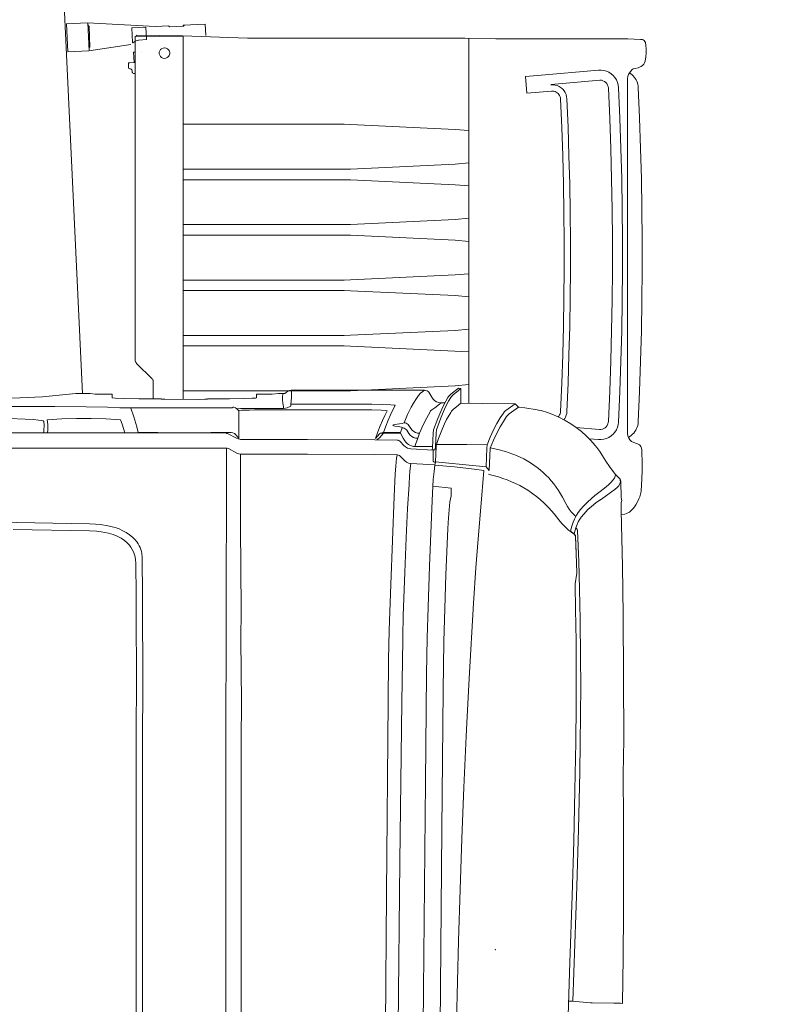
# Model space of a CAD drawing. Header units: millimetres. Extents: x 2204655785 to 2205143108, y 485765510 to 486291538.
# Tile 14 of 156: x 2204913721 to 2204914871, y 486131664 to 486133138. Entities that reach past the tile are written whole.
import ezdxf
from ezdxf.enums import TextEntityAlignment as Align
from ezdxf.lldxf.tags import DXFTag

# ---------------------------------------------------------------- set-up
doc = ezdxf.new("R2010")
doc.units = ezdxf.units.MM
doc.linetypes.add('НЕВИДИМАЯX2', pattern=[19.05, 12.7, -6.35])
for name, color, linetype in [('206ППР Панелевоз', 7, 'Continuous'), ('ППР_Опасная зона от крана', 1, 'Continuous'), ('ППР_Разрез', 5, 'Continuous'), ('ППР_Стрела', 7, 'Continuous')]:
    doc.layers.add(name, color=color, linetype=linetype)
doc.styles.add('ППРк_М1-1', font='GOST_Common Italic.ttf', dxfattribs={"height": 800})
doc.styles.add('ППРк_М1-1кран', font='GOST_Common Italic.ttf', dxfattribs={"width": 0.8, "height": 600})
tags = doc.linetypes.add('опасная зона_Кран', pattern='A,30,-8,4,-8,30,-8,4,-8,30,-8,4,[230,Bbox.shx,S=2.5,R=0,X=0,Y=-10],-6', length=148).pattern_tags.tags
tags[24] = DXFTag(74, 5)

# ---------------------------------------------------------------- blocks, each defined once
blk = doc.blocks.new('*U443')
at = {"layer": 'ППР_Опасная зона от крана', "linetype": 'опасная зона_Кран', "lineweight": 80, "ltscale": 100}
blk.add_arc((23215, 0), 50270, 270, 90, dxfattribs=at)
at = {"layer": 'ППР_Стрела', "linetype": 'НЕВИДИМАЯX2', "lineweight": 50, "ltscale": 100}
blk.add_arc((23215, 0), 38700, 270, 90, dxfattribs=at)
at = {"layer": 'ППР_Стрела', "linetype": 'Continuous', "lineweight": 100}
blk.add_arc((23215, 0), 30700, 270, 90, dxfattribs=at)
at = {"style": 'ППРк_М1-1', "width": 0.8}
for tag, p, height, flags in [('ОПАСНАЯ_ЗОНА', (25480.86, 21929.55), 800, 1), ('ОТЛЕТ_ГРУЗА', (25413.72, 20678.22), 800, 1), ('Кол-во_элементов', (2695.66, -1978.25), 1200, 8)]:
    blk.add_attdef(tag, p, '', height=height, dxfattribs=dict(at, flags=flags))
at = {"style": 'ППРк_М1-1', "width": 0.8, "flags": 8}
blk.add_attdef('МАРКА_КРАНА', text='', height=1200, dxfattribs=at).set_placement((8837.5, 818.17), align=Align.CENTER)
blk.add_attdef('ВЫСОТА', text='', height=1200, dxfattribs=at).set_placement((9134.89, -8454.02), align=Align.MIDDLE_CENTER)
at = {"layer": 'Defpoints', "style": 'ППРк_М1-1', "width": 0.8, "flags": 1}
for tag, p in [('МАКСИМАЛЬНАЯ_ДЛИНА_ГРУЗА', (25470.43, 19233.22)), ('ШИРИНА_ГРУЗА', (25397.01, 17803.51))]:
    blk.add_attdef(tag, p, '', height=800, dxfattribs=at)
at = {"layer": 'ППР_Разрез', "style": 'ППРк_М1-1кран', "width": 0.8, "flags": 8}
for tag, p in [('РАЗРЕЗ2', (-1027.85, 55181.17)), ('РАЗРЕЗ', (-1731.87, -54129.29))]:
    blk.add_attdef(tag, p, '', height=800, dxfattribs=at)
at = {"layer": 'ППР_Стрела', "style": 'ППРк_М1-1кран', "width": 0.8, "flags": 8}
for tag, p in [('ВЫСОТА_КРЮКА_ГОРИЗ', (-19652.89, 21607.87)), ('ГАБАРИТ_СТРЕЛЫ', (-25019.84, 21408.72)), ('ВЫСОТА_КРЮКА_НАКЛ', (-20393.31, 20761.66)), ('ВЫЛЕТ', (-16616.63, 14016.8))]:
    blk.add_attdef(tag, p, '', height=800, rotation=317, dxfattribs=at)
blk = doc.blocks.new('*U53')
at = {"layer": '206ППР Панелевоз', "lineweight": 5}
for p, q in [((8611.8, 1312.1), (8610.7, 1310.5)), ((8613.2, 1313.3), (8611.8, 1312.1)), ((8614.8, 1314.1), (8613.2, 1313.3)), ((8619.3, 1314.8), (8614.8, 1314.1)), ((8624, 1315.1), (8619.3, 1314.8)), ((8630, 1315), (8624, 1315.1)), ((8636.3, 1314.5), (8630, 1315)), ((8642.5, 1313.6), (8636.3, 1314.5)), ((8645.2, 1312.6), (8642.5, 1313.6)), ((8647, 1311.4), (8645.2, 1312.6)), ((8609.9, 1306.7), (8608.9, 1287.5)), ((8610.3, 1309.4), (8609.9, 1306.7)), ((8610.7, 1310.5), (8610.3, 1309.4)), ((8648.7, 1309.9), (8647, 1311.4)), ((8650.3, 1307.7), (8648.7, 1309.9)), ((8651.2, 1306.1), (8650.3, 1307.7)), ((8652.3, 1303.1), (8651.2, 1306.1)), ((8653.4, 1298.6), (8652.3, 1303.1)), ((8654, 1295.5), (8653.4, 1298.6)), ((8653.4, 1298.6), (8653.4, 1298.6)), ((8666.4, 1297.3), (8664.6, 1295.7)), ((8668.4, 1298.7), (8666.4, 1297.3)), ((8670.5, 1300), (8668.4, 1298.7)), ((8672.7, 1301), (8670.5, 1300)), ((8675, 1301.9), (8672.7, 1301)), ((8677.4, 1302.5), (8675, 1301.9)), ((8679.7, 1302.9), (8677.4, 1302.5)), ((8682.2, 1303.2), (8679.7, 1302.9)), ((8727.6, 1305.1), (8682.2, 1303.2)), ((8773.1, 1306.7), (8727.6, 1305.1)), ((8818.6, 1307.9), (8773.1, 1306.7)), ((8864.1, 1308.7), (8818.6, 1307.9)), ((8909.6, 1309.1), (8864.1, 1308.7)), ((8955.1, 1309.1), (8909.6, 1309.1)), ((9000.6, 1308.7), (8955.1, 1309.1)), ((9046.1, 1307.9), (9000.6, 1308.7)), ((9091.6, 1306.7), (9046.1, 1307.9)), ((9137.1, 1305.1), (9091.6, 1306.7)), ((9182.6, 1303.2), (9137.1, 1305.1)), ((9185.2, 1302.9), (9182.6, 1303.2)), ((9187.7, 1302.4), (9185.2, 1302.9)), ((9190.2, 1301.7), (9187.7, 1302.4)), ((9192.6, 1300.8), (9190.2, 1301.7)), ((9194.9, 1299.6), (9192.6, 1300.8)), ((9197.1, 1298.2), (9194.9, 1299.6)), ((9199.2, 1296.6), (9197.1, 1298.2)), ((9214.9, 1300.4), (9213.6, 1296.5)), ((9215.4, 1302), (9214.9, 1300.4)), ((9214.9, 1300.4), (9214.9, 1300.4)), ((9216.8, 1304.9), (9215.4, 1302)), ((9217.9, 1306.1), (9216.8, 1304.9)), ((9219.3, 1307.1), (9217.9, 1306.1)), ((9221.8, 1308.1), (9219.3, 1307.1)), ((9224.4, 1308.6), (9221.8, 1308.1)), ((9228.9, 1308.8), (9224.4, 1308.6)), ((9242, 1309.2), (9228.9, 1308.8)), ((9254.8, 1309.1), (9242, 1309.2)), ((9268.3, 1308.6), (9254.8, 1309.1)), ((9285.7, 1307.4), (9268.3, 1308.6)), ((9288.5, 1306.9), (9285.7, 1307.4)), ((9294.7, 1305.4), (9288.5, 1306.9)), ((9288.5, 1306.9), (9288.5, 1306.9)), ((9297.8, 1304.2), (9294.7, 1305.4)), ((9303, 1301.8), (9297.8, 1304.2)), ((9306.9, 1299.5), (9303, 1301.8)), ((9309.8, 1297.6), (9306.9, 1299.5)), ((9312.3, 1295.5), (9309.8, 1297.6)), ((8608.9, 1287.5), (8608.9, 1287)), ((8608.9, 1287), (8608.9, 1287)), ((8608.9, 1287), (8608.9, 1287)), ((8608.9, 1287), (8608.9, 1089.9)), ((8655, 1294.2), (8654, 1295.5)), ((8657.3, 1292.1), (8655, 1294.2)), ((8659.8, 1290.2), (8657.3, 1292.1)), ((8662.6, 1288.7), (8659.8, 1290.2)), ((8661.3, 1292.1), (8659.9, 1290.1)), ((8662.9, 1294), (8661.3, 1292.1)), ((8665, 1287.8), (8662.6, 1288.7)), ((8664.6, 1295.7), (8662.9, 1294)), ((8668.8, 1287), (8665, 1287.8)), ((9197.6, 1287), (8668.8, 1287)), ((9199.7, 1287.1), (9197.6, 1287)), ((9201.1, 1294.9), (9199.2, 1296.6)), ((9203.5, 1287.7), (9199.7, 1287.1)), ((9202.8, 1292.9), (9201.1, 1294.9)), ((9204.3, 1290.8), (9202.8, 1292.9)), ((9206.7, 1289), (9203.5, 1287.7)), ((9205.7, 1288.6), (9204.3, 1290.8)), ((9209.5, 1290.9), (9206.7, 1289)), ((9211.8, 1293.4), (9209.5, 1290.9)), ((9213.6, 1296.5), (9211.8, 1293.4)), ((9315.7, 1292.2), (9312.3, 1295.5)), ((9317.5, 1290), (9315.7, 1292.2)), ((9319.6, 1285.8), (9317.5, 1290)), ((9320.5, 1283), (9319.6, 1285.8)), ((9321.6, 1277.9), (9320.5, 1283)), ((8667.2, 1268.4), (8664.1, 1265.8)), ((8670.6, 1270.6), (8667.2, 1268.4)), ((8674.3, 1272.2), (8670.6, 1270.6)), ((8678.2, 1273.3), (8674.3, 1272.2)), ((8682.3, 1273.8), (8678.2, 1273.3)), ((8727.7, 1275.8), (8682.3, 1273.8)), ((8773.2, 1277.3), (8727.7, 1275.8)), ((8818.7, 1278.5), (8773.2, 1277.3)), ((8864.2, 1279.3), (8818.7, 1278.5)), ((8909.7, 1279.7), (8864.2, 1279.3)), ((8955.2, 1279.7), (8909.7, 1279.7)), ((9000.7, 1279.3), (8955.2, 1279.7)), ((9046.2, 1278.5), (9000.7, 1279.3)), ((9091.7, 1277.3), (9046.2, 1278.5)), ((9137.2, 1275.8), (9091.7, 1277.3)), ((9182.7, 1273.8), (9137.2, 1275.8)), ((9186.7, 1273.3), (9182.7, 1273.8)), ((9190.6, 1272.2), (9186.7, 1273.3)), ((9194.3, 1270.6), (9190.6, 1272.2)), ((9197.8, 1268.4), (9194.3, 1270.6)), ((9200.9, 1265.8), (9197.8, 1268.4)), ((9261.3, 1269.3), (9256.7, 1265.6)), ((9261.3, 1269.3), (9268.4, 1276)), ((9262, 1269.3), (9261.3, 1269.3)), ((9264, 1268.8), (9262, 1269.3)), ((9266.7, 1267.5), (9264, 1268.8)), ((9268.4, 1276), (9269.7, 1276.8)), ((9268.4, 1276), (9270, 1276.4)), ((9268.4, 1276), (9268.4, 1276)), ((9269.7, 1276.8), (9271.2, 1277.3)), ((9270, 1276.4), (9271.9, 1276.5)), ((9271.2, 1277.3), (9271.9, 1277.4)), ((9271.9, 1277.4), (9296.2, 1277.7)), ((9271.9, 1276.5), (9273.8, 1276.2)), ((9273.8, 1276.2), (9275.8, 1275.4)), ((9275.8, 1275.4), (9278, 1274)), ((9278, 1274), (9280.2, 1272.1)), ((9280.2, 1272.1), (9283.6, 1268.3)), ((9283.6, 1268.3), (9287.4, 1263.3)), ((9296.2, 1277.7), (9297.5, 1278.2)), ((9297.5, 1278.2), (9298.8, 1278.4)), ((9298.8, 1278.4), (9300.1, 1278.5)), ((9300.1, 1278.5), (9301.5, 1278.3)), ((9301.5, 1278.3), (9303.1, 1277.8)), ((9303.1, 1277.8), (9315.8, 1277.8)), ((9315.8, 1277.8), (9398.5, 1279.5)), ((9398.5, 1279.5), (9471.3, 1280.6)), ((9471.3, 1280.6), (9564.7, 1281.4)), ((9564.7, 1281.4), (9658, 1281.7)), ((9658, 1281.7), (9710, 1280.8)), ((9710, 1280.8), (9778.7, 1281.2)), ((9778.7, 1281.2), (9847.3, 1281.4)), ((9847.3, 1281.4), (9915.9, 1281.1)), ((9915.9, 1281.1), (9984.5, 1280.5)), ((9984.5, 1280.5), (10053.1, 1279.7)), ((10052.7, 1276.9), (10052.4, 1266.5)), ((10053.1, 1279.7), (10052.7, 1276.9)), ((8657.5, 1255.6), (8656.4, 1251.7)), ((8659.2, 1259.3), (8657.5, 1255.6)), ((8661.4, 1262.7), (8659.2, 1259.3)), ((8664.1, 1265.8), (8661.4, 1262.7)), ((8674.4, 1254.5), (8672.9, 1252.6)), ((8676.2, 1256.1), (8674.4, 1254.5)), ((8678.3, 1257.4), (8676.2, 1256.1)), ((8680.6, 1258.2), (8678.3, 1257.4)), ((8683, 1258.5), (8680.6, 1258.2)), ((8728.3, 1260.5), (8683, 1258.5)), ((8773.7, 1262.1), (8728.3, 1260.5)), ((8819, 1263.3), (8773.7, 1262.1)), ((8864.4, 1264.1), (8819, 1263.3)), ((8909.8, 1264.5), (8864.4, 1264.1)), ((8955.2, 1264.5), (8909.8, 1264.5)), ((9000.5, 1264.1), (8955.2, 1264.5)), ((9045.9, 1263.3), (9000.5, 1264.1)), ((9091.3, 1262.1), (9045.9, 1263.3)), ((9136.6, 1260.5), (9091.3, 1262.1)), ((9181.9, 1258.5), (9136.6, 1260.5)), ((9183.2, 1258.4), (9181.9, 1258.5)), ((9185.5, 1257.8), (9183.2, 1258.4)), ((9187.7, 1256.8), (9185.5, 1257.8)), ((9189.7, 1255.4), (9187.7, 1256.8)), ((9191.4, 1253.6), (9189.7, 1255.4)), ((9192.6, 1251.5), (9191.4, 1253.6)), ((9203.5, 1262.7), (9200.9, 1265.8)), ((9205.7, 1259.3), (9203.5, 1262.7)), ((9207.4, 1255.6), (9205.7, 1259.3)), ((9208.5, 1251.7), (9207.4, 1255.6)), ((9241.1, 1254.6), (9233.4, 1249.9)), ((9249.3, 1260.2), (9241.1, 1254.6)), ((9256.7, 1265.6), (9249.3, 1260.2)), ((9269.8, 1265.4), (9266.7, 1267.5)), ((9272.9, 1262.7), (9269.8, 1265.4)), ((9276.1, 1259.4), (9272.9, 1262.7)), ((9279.7, 1255.2), (9276.1, 1259.4)), ((9286.6, 1246), (9279.7, 1255.2)), ((9287.4, 1263.3), (9294.1, 1253.6)), ((9294.1, 1253.6), (9299.4, 1246.5)), ((10052.4, 1266.5), (10052.2, 1234.3)), ((8656.4, 1251.7), (8655.9, 1247.7)), ((8655.9, 1247.7), (8655.9, 1243.6)), ((8655.9, 1243.6), (8663.8, 1152.5)), ((8671.2, 1248), (8671.1, 1245.6)), ((8671.1, 1245.6), (8677.4, 1172.7)), ((8671.8, 1250.4), (8671.2, 1248)), ((8672.9, 1252.6), (8671.8, 1250.4)), ((9190.8, 1209.9), (9193.8, 1245)), ((9193.3, 1249.8), (9192.6, 1251.5)), ((9193.8, 1247.4), (9193.3, 1249.8)), ((9193.8, 1245), (9193.8, 1247.4)), ((9207.8, 1229.5), (9209, 1243.6)), ((9209.1, 1247.7), (9208.5, 1251.7)), ((9209, 1243.6), (9209.1, 1247.7)), ((9217.8, 1238.6), (9210.5, 1232.2)), ((9220.8, 1241), (9217.8, 1238.6)), ((9227, 1245.6), (9220.8, 1241)), ((9233.4, 1249.9), (9227, 1245.6)), ((9292.8, 1238.4), (9286.6, 1246)), ((9302.2, 1227.9), (9292.8, 1238.4)), ((9299.4, 1246.5), (9299, 1246.1)), ((9299, 1246.1), (9303.6, 1239.9)), ((9303.6, 1239.9), (9309, 1233.3)), ((9203.5, 1225.3), (9197, 1218)), ((9210.5, 1232.2), (9203.5, 1225.3)), ((9308.6, 1221.3), (9302.2, 1227.9)), ((9309, 1233.3), (9313.9, 1227.9)), ((9313.9, 1227.9), (9320.4, 1221.6)), ((10052.2, 1231.8), (10049.7, 1204.2)), ((10052.2, 1234.3), (10052.2, 1231.8)), ((9191, 1210.3), (9185.5, 1202.2)), ((9197, 1218), (9191, 1210.3)), ((9313.7, 1216.8), (9308.6, 1221.3)), ((9318, 1213.5), (9313.7, 1216.8)), ((9322.3, 1210.9), (9318, 1213.5)), ((9320.4, 1221.6), (9325, 1217.7)), ((9320.7, 1206.2), (9323.9, 1210)), ((9328.1, 1207.8), (9322.3, 1210.9)), ((9325, 1217.7), (9327.9, 1215.6)), ((9327.9, 1215.6), (9331.9, 1213.4)), ((9331.9, 1213.4), (9336, 1211.6)), ((9336, 1211.6), (9341, 1209.8)), ((9341, 1209.8), (9342, 1211)), ((9341, 1209.8), (9348.3, 1207.6)), ((9342, 1211), (9343.4, 1211.8)), ((9343.4, 1211.8), (9344.9, 1212.1)), ((9344.9, 1212.1), (9391.7, 1214.1)), ((9350.4, 1207.1), (9354.7, 1209.3)), ((9352.8, 1209.1), (9351.4, 1208.5)), ((9354.2, 1209.4), (9352.8, 1209.1)), ((9365.1, 1209.9), (9354.2, 1209.4)), ((9354.7, 1209.3), (9393.5, 1210.9)), ((9408.5, 1211.5), (9365.1, 1209.9)), ((9391.7, 1214.1), (9433.1, 1215.4)), ((9393.5, 1210.9), (9409, 1211.4)), ((9409, 1211.4), (9408.5, 1211.5)), ((9409, 1211.4), (9424.9, 1208.8)), ((9424.9, 1208.8), (9426.8, 1208.6)), ((9426.8, 1208.6), (9462.7, 1209.5)), ((9433.1, 1215.4), (9479, 1216.4)), ((9462.7, 1209.5), (9510.6, 1210.2)), ((9479, 1216.4), (9535.1, 1217)), ((9510.6, 1210.2), (9555.7, 1210.5)), ((9535.1, 1217), (9578, 1217.1)), ((9555.7, 1210.5), (9606.5, 1210.3)), ((9578, 1217.1), (9620.8, 1217)), ((9606.5, 1210.3), (9661.9, 1209.7)), ((9620.8, 1217), (9663.7, 1216.5)), ((9661.9, 1209.7), (9733.6, 1208.5)), ((9663.7, 1216.5), (9706.5, 1215.8)), ((9706.5, 1215.8), (9792.2, 1213.8)), ((9792.2, 1213.8), (9877.9, 1211.3)), ((9877.9, 1211.3), (9963.6, 1208.4)), ((8689.6, 1193.9), (8686.8, 1192.2)), ((8692.5, 1195.2), (8689.6, 1193.9)), ((8695.7, 1196), (8692.5, 1195.2)), ((8698.9, 1196.4), (8695.7, 1196)), ((8741.4, 1198.1), (8698.9, 1196.4)), ((8784, 1199.5), (8741.4, 1198.1)), ((8826.6, 1200.6), (8784, 1199.5)), ((8869.2, 1201.2), (8826.6, 1200.6)), ((8911.8, 1201.6), (8869.2, 1201.2)), ((8954.3, 1201.6), (8911.8, 1201.6)), ((8996.9, 1201.2), (8954.3, 1201.6)), ((9039.5, 1200.6), (8996.9, 1201.2)), ((9082.1, 1199.5), (9039.5, 1200.6)), ((9124.7, 1198.1), (9082.1, 1199.5)), ((9167.2, 1196.4), (9124.7, 1198.1)), ((9170, 1196.1), (9167.2, 1196.4)), ((9172.6, 1195.5), (9170, 1196.1)), ((9175.2, 1194.5), (9172.6, 1195.5)), ((9177.6, 1193.3), (9175.2, 1194.5)), ((9180.4, 1193.9), (9175.9, 1185.2)), ((9185.5, 1202.2), (9180.4, 1193.9)), ((9295.1, 1189.8), (9304.7, 1194.8)), ((9304.7, 1194.8), (9309, 1197.3)), ((9309, 1197.3), (9313.1, 1200)), ((9313.1, 1200), (9317, 1202.9)), ((9317, 1202.9), (9320.7, 1206.2)), ((9332.8, 1205.9), (9328.1, 1207.8)), ((9338.8, 1203.9), (9332.8, 1205.9)), ((9346.2, 1201.9), (9338.8, 1203.9)), ((9339.8, 1193.6), (9344.5, 1198.9)), ((9344.5, 1198.9), (9346.6, 1201.8)), ((9350, 1207.2), (9346.2, 1201.9)), ((9346.6, 1201.8), (9350.4, 1207.1)), ((9346.6, 1201.8), (9346.6, 1201.8)), ((9348.3, 1207.6), (9350, 1207.2)), ((9350.4, 1207.6), (9350.1, 1207.2)), ((9351.4, 1208.5), (9350.4, 1207.6)), ((9733.6, 1208.5), (9810.1, 1206.7)), ((9810.1, 1206.7), (9891.9, 1204.3)), ((9891.9, 1204.3), (9991.8, 1201)), ((9963.6, 1208.4), (10049.5, 1205.2)), ((9991.8, 1201), (10186.6, 1194.2)), ((10049.5, 1205.2), (10049.4, 1199)), ((10049.7, 1204.2), (10049.5, 1204.2)), ((8679.2, 1182), (8678.3, 1178.9)), ((8680.5, 1185), (8679.2, 1182)), ((8682.3, 1187.7), (8680.5, 1185)), ((8684.4, 1190.1), (8682.3, 1187.7)), ((8686.8, 1192.2), (8684.4, 1190.1)), ((8688, 1178.7), (8688.8, 1180.4)), ((8688.8, 1180.4), (8689.8, 1182)), ((8689.8, 1182), (8691, 1183.4)), ((8691, 1183.4), (8692.4, 1184.5)), ((8692.4, 1184.5), (8694, 1185.5)), ((8694, 1185.5), (8695.7, 1186.3)), ((8695.7, 1186.3), (8697.5, 1186.7)), ((8697.5, 1186.7), (8699.3, 1187)), ((8699.3, 1187), (8741.8, 1188.7)), ((8741.8, 1188.7), (8784.3, 1190.1)), ((8784.3, 1190.1), (8826.8, 1191.1)), ((8826.8, 1191.1), (8869.3, 1191.8)), ((8869.3, 1191.8), (8911.8, 1192.1)), ((8911.8, 1192.1), (8954.3, 1192.1)), ((8954.3, 1192.1), (8996.8, 1191.8)), ((8996.8, 1191.8), (9039.3, 1191.1)), ((9039.3, 1191.1), (9081.8, 1190.1)), ((9081.8, 1190.1), (9124.3, 1188.7)), ((9124.3, 1188.7), (9166.8, 1187)), ((9166.8, 1187), (9168.6, 1186.7)), ((9168.6, 1186.7), (9170.4, 1186.3)), ((9170.4, 1186.3), (9172.1, 1185.5)), ((9175.9, 1185.2), (9171.9, 1176.3)), ((9172.1, 1185.5), (9173.7, 1184.5)), ((9173.7, 1184.5), (9175.1, 1183.4)), ((9179.5, 1192), (9177.6, 1193.3)), ((9275.4, 1176.7), (9280.1, 1180.3)), ((9280.1, 1180.3), (9285, 1183.6)), ((9285, 1183.6), (9290, 1186.8)), ((9290, 1186.8), (9295.1, 1189.8)), ((9329, 1184.4), (9319.9, 1177.2)), ((9329, 1184.4), (9334.6, 1188.8)), ((9334.6, 1188.8), (9339.8, 1193.6)), ((8678.3, 1178.9), (8677.8, 1175.7)), ((8677.8, 1175.7), (8677.9, 1172.5)), ((8687.3, 1175.1), (8687.5, 1177)), ((8687.3, 1173.3), (8687.3, 1175.1)), ((8690.5, 1136.4), (8687.3, 1173.3)), ((8687.5, 1177), (8688, 1178.7)), ((9168.5, 1167.1), (9165.6, 1157.8)), ((9171.9, 1176.3), (9168.5, 1167.1)), ((9258.1, 1160.6), (9262.2, 1164.9)), ((9262.2, 1164.9), (9266.4, 1169.1)), ((9266.4, 1169.1), (9270.8, 1173)), ((9270.8, 1173), (9275.4, 1176.7)), ((9311.2, 1169.5), (9303.1, 1161.3)), ((9319.9, 1177.2), (9311.2, 1169.5)), ((8663.8, 1152.5), (8665.5, 1134.2)), ((9164.7, 1151.7), (9163.4, 1145.6)), ((9166.2, 1157.7), (9164.7, 1151.7)), ((9165.6, 1157.8), (9166.2, 1157.7)), ((9247.1, 1146.8), (9250.6, 1151.6)), ((9250.6, 1151.6), (9254.3, 1156.2)), ((9254.3, 1156.2), (9258.1, 1160.6)), ((9295.5, 1152.6), (9288.6, 1143.3)), ((9303.1, 1161.3), (9295.5, 1152.6)), ((8665.5, 1134.2), (8690.5, 1136.4)), ((9162.3, 1139.5), (9161.5, 1133.4)), ((9163.4, 1145.6), (9162.3, 1139.5)), ((9238, 1131.7), (9240.8, 1136.8)), ((9240.8, 1136.8), (9243.9, 1141.9)), ((9243.9, 1141.9), (9247.1, 1146.8)), ((9284.8, 1137.6), (9281.2, 1131.7)), ((9288.6, 1143.3), (9284.8, 1137.6)), ((9160.6, 1124), (9155.7, 1119)), ((9161.5, 1133.4), (9160.6, 1124.7)), ((9160.6, 1124.7), (9160.6, 1124)), ((9170.6, 1109.7), (9160.6, 1124)), ((9230.7, 1115.6), (9232.9, 1121)), ((9232.9, 1121), (9235.3, 1126.4)), ((9235.3, 1126.4), (9238, 1131.7)), ((9277.9, 1125.7), (9274.8, 1119.5)), ((9281.2, 1131.7), (9277.9, 1125.7)), ((9155.7, 1119), (9154.9, 1070.2)), ((9155.7, 1119), (9160.6, 1111.9)), ((9160.6, 1111.9), (9165.5, 1104.8)), ((9172.3, 1107.9), (9170.6, 1109.7)), ((9174.5, 1106.1), (9172.3, 1107.9)), ((9181.8, 1101.2), (9174.5, 1106.1)), ((9226.9, 1104.5), (9230.7, 1115.6)), ((9269.4, 1106.8), (9267.1, 1100.3)), ((9272, 1113.2), (9269.4, 1106.8)), ((9274.8, 1119.5), (9272, 1113.2)), ((9165.5, 1104.8), (9167.1, 1103)), ((9167.1, 1103), (9169.3, 1101.2)), ((9169.3, 1101.2), (9176.6, 1096.3)), ((9176.6, 1096.3), (9185, 1091.4)), ((9189.9, 1096.2), (9181.8, 1101.2)), ((9185, 1091.4), (9194.6, 1086.5)), ((9199.2, 1091.3), (9189.9, 1096.2)), ((9209.9, 1086.4), (9199.2, 1091.3)), ((9221.3, 1081.6), (9223.8, 1093.1)), ((9223.8, 1093.1), (9226.9, 1104.5)), ((9265, 1093.8), (9261.3, 1080.1)), ((9267.1, 1100.3), (9265, 1093.8)), ((8608.9, 1089.9), (8608.2, 1043.6)), ((9194.6, 1086.5), (9205.2, 1081.6)), ((9205.2, 1081.6), (9217, 1076.7)), ((9221.9, 1081.4), (9209.9, 1086.4)), ((9216.5, 1046.3), (9217, 1076.7)), ((9217, 1076.7), (9221.6, 1076.3)), ((9221.6, 1076.3), (9249.9, 1075.2)), ((9255.2, 1080.1), (9221.9, 1081.4)), ((9221.9, 1081.4), (9221.9, 1081.4)), ((9249.9, 1075.2), (9255.2, 1080.1)), ((9261.3, 1080.1), (9260.7, 1078.9)), ((9154.9, 1070.2), (9154.6, 1037.6)), ((9249.9, 1075.2), (9246.7, 1044.9)), ((9253.4, 1057.4), (9255.4, 1072.1)), ((9255.4, 1072.1), (9310.2, 1067.2)), ((9310.2, 1067.2), (9357.7, 1063.4)), ((9357.7, 1063.4), (9401, 1060.1)), ((9154.7, 1049.3), (8608.3, 1049.3)), ((8744.6, 1028.9), (8746.5, 1049.3)), ((8794.8, 1049.3), (8796.7, 1028.9)), ((8829.4, 1049.3), (8827.6, 1028.9)), ((8879.6, 1028.9), (8877.8, 1049.3)), ((8910.5, 1028.9), (8912.4, 1049.3)), ((8962.6, 1028.9), (8960.7, 1049.3)), ((8993.5, 1028.9), (8995.3, 1049.3)), ((9043.7, 1049.3), (9045.5, 1028.9)), ((9077.4, 1049.3), (9069.1, 872)), ((9126.6, 1049.3), (9128.5, 1028.9)), ((9249.9, 1028), (9253.4, 1057.4)), ((9401, 1060.1), (9453.8, 1056.5)), ((9453.8, 1056.5), (9566.6, 1049.9)), ((9566.6, 1049.9), (9623.3, 1046.9)), ((9623.3, 1046.9), (9653.1, 1045.4)), ((8608.2, 1043.6), (8608.1, 1035.1)), ((8608.1, 1035.1), (8608.1, 1035.1)), ((8608.1, 1035.1), (8608.1, 717.9)), ((9132.1, 1034), (9132.6, 1037.6)), ((9141.2, 1022.6), (9132.1, 1034)), ((9132.6, 1037.6), (9137.9, 1031)), ((9132.6, 1037.6), (9154.6, 1037.6)), ((9154.6, 1037.6), (9160, 1031)), ((9216.2, 1001), (9216.5, 1046.3)), ((9246.7, 1044.9), (9243.7, 1014.6)), ((9653.1, 1045.4), (9729.6, 1042.1)), ((9729.6, 1042.1), (9806.2, 1039.1)), ((9806.2, 1039.1), (9882.7, 1036.5)), ((9882.7, 1036.5), (9959.2, 1034.2)), ((9959.2, 1034.2), (10081.3, 1030.9)), ((8737.2, 872), (8744.6, 1028.9)), ((8796.7, 1028.9), (8804, 872)), ((8827.6, 1028.9), (8820.2, 872)), ((8887, 872), (8879.6, 1028.9)), ((8903.2, 872), (8910.5, 1028.9)), ((8969.9, 872), (8962.6, 1028.9)), ((8986.1, 872), (8993.5, 1028.9)), ((9045.5, 1028.9), (9052.9, 872)), ((9128.5, 1028.9), (9135.9, 872)), ((9137.9, 1031), (9141.3, 1026.6)), ((9143.2, 1020.3), (9141.2, 1022.6)), ((9141.3, 1026.6), (9143.3, 1024.5)), ((9144.5, 1019.2), (9143.2, 1020.3)), ((9143.3, 1024.5), (9144.6, 1023.4)), ((9146.2, 1018.1), (9144.5, 1019.2)), ((9144.6, 1023.4), (9146.2, 1022.3)), ((9146.2, 1022.3), (9151.5, 1019.2)), ((9151.5, 1015), (9146.2, 1018.1)), ((9151.5, 1019.2), (9157.1, 1016.2)), ((9160, 1031), (9163.4, 1026.7)), ((9163.4, 1026.7), (9165.3, 1024.5)), ((9165.3, 1024.5), (9166.6, 1023.4)), ((9166.6, 1023.4), (9168.3, 1022.3)), ((9168.3, 1022.3), (9168.3, 1022.3)), ((9168.3, 1022.3), (9179.1, 1016.2)), ((9247.2, 998.5), (9249.9, 1028)), ((9278.7, 995.6), (9281.9, 1023.1)), ((9281.9, 1023.1), (9293.4, 1023.1)), ((9293.4, 1023.1), (9302.1, 1020.8)), ((9302.1, 1020.8), (9325.9, 1018.9)), ((9325.9, 1018.9), (9342.2, 1017.9)), ((9342.2, 1017.9), (9411.4, 1015.1)), ((9157.1, 1012), (9151.5, 1015)), ((9152.6, 1001.2), (9153.7, 1004.4)), ((9153.7, 1004.4), (9154.1, 1007.8)), ((9154.1, 1007.8), (9154.1, 1013.6)), ((9156, 1005.5), (9154.1, 1007.8)), ((9161.5, 998.6), (9156, 1005.5)), ((9157.1, 1016.2), (9163.4, 1013.1)), ((9163.4, 1008.9), (9157.1, 1012)), ((9163.4, 1013.1), (9170.2, 1010.1)), ((9170.2, 1005.9), (9163.4, 1008.9)), ((9170.2, 1010.1), (9177.7, 1007)), ((9177.6, 1002.8), (9170.2, 1005.9)), ((9194.2, 996.7), (9177.6, 1002.8)), ((9177.7, 1007), (9194.2, 1000.9)), ((9179.1, 1016.2), (9185.4, 1013.2)), ((9185.4, 1013.2), (9192.2, 1010.1)), ((9192.2, 1010.1), (9207.6, 1004)), ((9207.6, 1004), (9216.2, 1001)), ((9243.7, 1014.6), (9242.1, 999.5)), ((9411.4, 1015.1), (9461.8, 1013.4)), ((9461.8, 1013.4), (9511.3, 1012.1)), ((9511.3, 1012.1), (9583.9, 1010.9)), ((9583.9, 1010.9), (9793, 1008.8)), ((9793, 1008.8), (10134.2, 1006)), ((9135.9, 986.9), (9137, 988.6)), ((9137, 988.6), (9138.2, 989.7)), ((9138.2, 989.7), (9145.7, 993.9)), ((9145.7, 993.9), (9148.5, 995.8)), ((9148.5, 995.8), (9150.9, 998.3)), ((9150.9, 998.3), (9152.6, 1001.2)), ((9164.5, 994.1), (9161.5, 998.6)), ((9166.1, 992.2), (9164.5, 994.1)), ((9167.3, 991.4), (9166.1, 992.2)), ((9176.3, 986.3), (9167.3, 991.4)), ((9194.2, 1000.9), (9199.3, 1000.4)), ((9195.1, 996.5), (9194.2, 996.7)), ((9199.3, 996.2), (9195.1, 996.5)), ((9199.3, 1000.4), (9219.6, 999.3)), ((9221.5, 994.9), (9199.3, 996.2)), ((9216.4, 1000.9), (9216.2, 1001)), ((9219.4, 1000.7), (9216.4, 1000.9)), ((9242.1, 999.5), (9219.4, 1000.7)), ((9219.4, 995.1), (9219.4, 969.6)), ((9219.6, 999.3), (9222.8, 999)), ((9224.4, 994.4), (9221.5, 994.9)), ((9222.7, 962.5), (9225, 996)), ((9222.8, 999), (9224.5, 998.5)), ((9224.5, 995.2), (9224.4, 994.4)), ((9224.5, 998.5), (9224.5, 995.2)), ((9225, 996), (9240.2, 996)), ((9240.2, 996), (9241.3, 996.2)), ((9240.2, 996), (9240.2, 996)), ((9241.3, 996.2), (9242.2, 996.9)), ((9242.1, 999.5), (9243.2, 999.4)), ((9242.1, 999.5), (9242.1, 999.5)), ((9242.2, 996.9), (9242.7, 997.9)), ((9242.7, 997.9), (9242.8, 999.3)), ((9242.8, 999.3), (9247.2, 998.5)), ((9246.9, 998.6), (9244.7, 962.5)), ((9247.2, 998.5), (9256.6, 997.3)), ((9256.6, 997.3), (9268.7, 996.2)), ((9268.7, 996.2), (9300.1, 994.6)), ((9300.1, 994.6), (9398.7, 990.6)), ((9398.7, 990.6), (9459.8, 988.4)), ((9459.8, 988.4), (9506, 987)), ((9135.1, 983.2), (9135.3, 985.2)), ((9136.9, 980.5), (9135.1, 983.2)), ((9135.1, 783.1), (9135.1, 983.2)), ((9135.3, 985.2), (9135.9, 986.9)), ((9139.7, 977.2), (9136.9, 980.5)), ((9143, 974.2), (9139.7, 977.2)), ((9147.3, 971.1), (9143, 974.2)), ((9187.1, 981.1), (9176.3, 986.3)), ((9199.6, 975.7), (9187.1, 981.1)), ((9199.3, 972.6), (9199.6, 975.7)), ((9199.6, 975.7), (9207, 972.9)), ((9207, 972.9), (9206.7, 969.8)), ((9207, 972.9), (9216.2, 969.6)), ((9207, 972.9), (9207, 972.9)), ((9506, 987), (9559.9, 986)), ((9559.9, 986), (9721.4, 984.3)), ((9721.4, 984.3), (10032.6, 981.6)), ((10032.6, 981.6), (10398.5, 978.9)), ((9154.6, 966.4), (9147.3, 971.1)), ((9160.4, 963.1), (9154.6, 966.4)), ((9171.3, 957.8), (9160.4, 963.1)), ((9185.3, 957.1), (9186.3, 958.4)), ((9186.3, 958.4), (9192.4, 962.5)), ((9192.4, 962.5), (9194.8, 964.5)), ((9194.8, 964.5), (9196.8, 966.9)), ((9199.8, 959.7), (9195.1, 956.6)), ((9196.8, 966.9), (9198.3, 969.6)), ((9198.3, 969.6), (9199.3, 972.6)), ((9202.3, 961.6), (9199.8, 959.7)), ((9204.3, 964), (9202.3, 961.6)), ((9205.8, 966.8), (9204.3, 964)), ((9206.7, 969.8), (9205.8, 966.8)), ((9216.2, 959), (9214.8, 957.2)), ((9216.2, 969.6), (9217.7, 969.1)), ((9217.4, 961.2), (9216.2, 959)), ((9218.4, 963.7), (9217.4, 961.2)), ((9217.7, 969.1), (9218.5, 969)), ((9219.1, 966.5), (9218.4, 963.7)), ((9218.5, 969), (9219.2, 969.2)), ((9219.4, 969.6), (9219.1, 966.5)), ((9219.2, 969.2), (9219.4, 969.6)), ((9221.6, 957.6), (9222.5, 960.9)), ((9222.5, 960.9), (9222.7, 962.5)), ((9244.1, 959.2), (9242.9, 956.1)), ((9244.7, 962.5), (9244.1, 959.2)), ((9256.4, 961.2), (9244.7, 962.5)), ((9244.7, 962.5), (9244.7, 962.5)), ((9264.4, 960.6), (9256.4, 961.2)), ((9275.2, 960.1), (9264.4, 960.6)), ((9276.1, 960), (9275.2, 960.1)), ((9312.4, 957.8), (9276.1, 960)), ((9183.8, 952.4), (9171.3, 957.8)), ((9183.8, 952.4), (9184, 954.1)), ((9184.1, 952), (9183.8, 952.4)), ((9184, 954.1), (9184.5, 955.7)), ((9184.8, 949.7), (9184.1, 952)), ((9184.5, 955.7), (9185.3, 957.1)), ((9185.3, 945.4), (9184.8, 949.7)), ((9185.7, 942.2), (9185.3, 945.4)), ((9189.6, 943.8), (9188.8, 938.5)), ((9189.9, 945.9), (9189.6, 943.8)), ((9189.6, 943.8), (9189.6, 943.8)), ((9190.6, 948.8), (9189.9, 945.9)), ((9190.9, 949.4), (9190.6, 948.8)), ((9191.3, 949.5), (9190.9, 949.4)), ((9198.3, 947), (9191.2, 949.6)), ((9191.4, 951.2), (9191.3, 949.5)), ((9191.9, 952.8), (9191.4, 951.2)), ((9192.7, 954.3), (9191.9, 952.8)), ((9193.8, 955.6), (9192.7, 954.3)), ((9195.1, 956.6), (9193.8, 955.6)), ((9198.3, 921.6), (9198.3, 947)), ((9207, 950.9), (9199.6, 947)), ((9199.6, 947), (9199.6, 921.6)), ((9211.1, 953.5), (9207, 950.9)), ((9209.9, 942), (9210.1, 943.4)), ((9210.1, 943.4), (9210.6, 944.8)), ((9210.6, 944.8), (9211.4, 946)), ((9213, 955.2), (9211.1, 953.5)), ((9211.4, 946), (9211.9, 946.5)), ((9211.9, 946.5), (9217.9, 952.2)), ((9211.9, 946.5), (9211.9, 946.5)), ((9214.8, 957.2), (9213, 955.2)), ((9217.8, 952.2), (9220, 954.7)), ((9217.9, 952.2), (9217.8, 952.2)), ((9220, 954.7), (9221.6, 957.6)), ((9232.3, 944.1), (9231.9, 942.7)), ((9232.9, 945.4), (9232.3, 944.1)), ((9233.9, 946.5), (9232.9, 945.4)), ((9241, 953.4), (9233.9, 946.5)), ((9233.9, 946.5), (9233.9, 946.5)), ((9242.9, 956.1), (9241, 953.4)), ((9356.3, 955.7), (9312.4, 957.8)), ((9408.2, 953.5), (9356.3, 955.7)), ((9356.3, 955.7), (9356.3, 955.7)), ((9472.4, 951.3), (9408.2, 953.5)), ((9504.3, 950.5), (9472.4, 951.3)), ((9509, 950.4), (9504.3, 950.5)), ((9539.9, 949.9), (9509, 950.4)), ((9601.9, 948.9), (9539.9, 949.9)), ((9840.4, 946.2), (9601.9, 948.9)), ((10138.6, 943.3), (9840.4, 946.2)), ((9156.3, 920.2), (9156.9, 932.7)), ((9156.9, 932.7), (9157.4, 937.6)), ((9157.4, 937.6), (9157.7, 938.7)), ((9157.7, 938.7), (9157.8, 939)), ((9157.8, 939), (9157.9, 939)), ((9157.9, 939), (9164.5, 935.6)), ((9164.5, 935.6), (9171.8, 932.1)), ((9171.8, 932.1), (9179.9, 928.6)), ((9179.9, 928.6), (9188.7, 925.1)), ((9186.5, 937.6), (9185.7, 942.2)), ((9187, 936.4), (9186.5, 937.6)), ((9187.4, 935.8), (9187, 936.4)), ((9187.9, 936), (9187.4, 935.8)), ((9188.3, 936.9), (9187.9, 936)), ((9188.8, 938.5), (9188.3, 936.9)), ((9209.5, 908.5), (9209.9, 942)), ((9231.5, 908.5), (9231.9, 942)), ((9231.9, 942.7), (9231.9, 942)), ((9231.9, 942), (9236.6, 941.1)), ((9236.6, 941.1), (9248.6, 939.9)), ((9248.6, 939.9), (9260.5, 939)), ((9260.5, 939), (9294.4, 937.5)), ((9294.4, 937.5), (9425.8, 932.5)), ((9425.8, 932.5), (9494.5, 930.3)), ((9494.5, 930.3), (9538.5, 929.3)), ((9538.5, 929.3), (9600.9, 928.5)), ((9600.9, 928.5), (9600.9, 928.5)), ((9600.9, 928.5), (9888.4, 926)), ((9156.1, 904.1), (9156.3, 920.2)), ((9164.7, 903.9), (9165, 917.9)), ((9165, 917.9), (9165.5, 925)), ((9165.5, 925), (9165.8, 927.1)), ((9165.8, 927.1), (9166, 927.3)), ((9166, 927.3), (9166, 927.3)), ((9166, 927.3), (9172.7, 923.8)), ((9172.7, 923.8), (9180.2, 920.2)), ((9180.2, 920.2), (9188.4, 916.7)), ((9188.4, 916.7), (9197.4, 913.1)), ((9188.7, 925.1), (9198.3, 921.6)), ((9198.3, 920.7), (9198.3, 921.6)), ((9198.7, 918.9), (9198.3, 920.7)), ((9199.5, 917.3), (9198.7, 918.9)), ((9199.3, 920.3), (9199.6, 921.6)), ((9199.3, 919), (9199.3, 920.3)), ((9199.5, 917.8), (9199.3, 919)), ((9200, 916.7), (9199.5, 917.8)), ((9200.6, 915.8), (9199.5, 917.3)), ((9199.6, 921.6), (9199.6, 921.6)), ((9199.6, 921.6), (9206.2, 915.4)), ((9200.6, 915.8), (9200, 916.7)), ((9207.2, 909.6), (9200.6, 915.8)), ((9200.6, 915.8), (9200.6, 915.8)), ((9206.2, 915.4), (9208.2, 913.1)), ((9888.4, 926), (10196.1, 923.6)), ((9156.1, 782.6), (9156.1, 904.1)), ((9164.7, 728.3), (9164.7, 903.9)), ((9197.4, 913.1), (9207.2, 909.6)), ((9207.2, 909.6), (9207.2, 909.6)), ((9208.2, 913.1), (9209.6, 911.1)), ((9208.8, 808), (9209.5, 908.5)), ((9230.8, 808), (9231.5, 908.5)), ((8737, 862.8), (8737.2, 872)), ((8804, 872), (8804.2, 862.8)), ((8820.2, 872), (8820, 862.8)), ((8887.2, 862.8), (8887, 872)), ((8902.9, 862.8), (8903.2, 872)), ((8970.2, 862.8), (8969.9, 872)), ((8985.9, 862.8), (8986.1, 872)), ((9052.9, 872), (9053.1, 862.8)), ((9069.1, 872), (9068.9, 862.8)), ((9135.9, 872), (9136.1, 862.8)), ((8737, 621.4), (8737, 862.8)), ((8804.2, 862.8), (8804.2, 621.4)), ((8820, 862.8), (8820, 621.4)), ((8887.2, 621.4), (8887.2, 862.8)), ((8902.9, 621.4), (8902.9, 862.8)), ((8970.2, 621.4), (8970.2, 862.8)), ((8985.9, 621.4), (8985.9, 862.8)), ((9053.1, 862.8), (9053.1, 621.4)), ((9068.9, 862.8), (9068.9, 621.4)), ((9136.1, 862.8), (9136.1, 621.4)), ((9208.7, 707.5), (9208.8, 808)), ((9230.6, 707.5), (9230.8, 808)), ((9135.1, 783.1), (9137.6, 783.7)), ((9135.5, 780.6), (9135.1, 783.1)), ((9137.6, 783.7), (9141.2, 783.9)), ((9141.2, 783.9), (9146.3, 783.7)), ((9146.3, 783.7), (9156.1, 782.6)), ((9158.9, 782.6), (9156.1, 782.6)), ((9161.3, 777.4), (9158.9, 782.6)), ((9136.7, 778.2), (9135.5, 780.6)), ((9138.6, 776), (9136.7, 778.2)), ((9139.8, 773.7), (9138.6, 776)), ((9140.2, 771.1), (9139.8, 773.7)), ((9140.2, 764.5), (9140.2, 771.1)), ((9140.2, 771.1), (9144.1, 770.5)), ((9144.1, 770.5), (9149.6, 770.3)), ((9149.6, 770.3), (9154.4, 770.7)), ((9154.4, 770.7), (9159.6, 771.6)), ((9159.6, 771.6), (9159.6, 771.6)), ((9159.6, 771.6), (9162.4, 771.6)), ((9162.1, 774.6), (9161.3, 777.4)), ((9162.4, 771.6), (9162.1, 774.6)), ((9162.4, 771.6), (9162.4, 720.3)), ((9140.9, 755), (9140.2, 764.5)), ((9141, 731.5), (9140.9, 755)), ((9146.4, 731.5), (9141, 731.5)), ((9146.5, 731.3), (9146.4, 731.5)), ((9146.8, 730), (9146.5, 731.3)), ((9147.2, 724.7), (9146.8, 730)), ((9147.7, 711.2), (9147.2, 724.7)), ((9164.8, 721), (9164.7, 728.3)), ((8608.1, 717.9), (8604.4, 620.6)), ((9148, 690.9), (9147.7, 711.2)), ((9162.4, 720.3), (9162.7, 707.2)), ((9165.2, 709.3), (9164.8, 721)), ((9165.7, 705.1), (9165.2, 709.3)), ((9208.6, 706.5), (9208.7, 707.5)), ((9230.6, 707.5), (9230.3, 704.7)), ((9232.9, 707.4), (9230.6, 707.5)), ((9245.7, 707.5), (9232.9, 707.4)), ((9298, 707.3), (9245.7, 707.5)), ((9339.4, 707.5), (9298, 707.3)), ((9463.8, 708.3), (9339.4, 707.5)), ((9508.6, 708.1), (9463.8, 708.3)), ((9601.1, 708.8), (9508.6, 708.1)), ((9660.2, 708.6), (9601.1, 708.8)), ((9883.3, 708.4), (9660.2, 708.6)), ((10136.4, 708.5), (9883.3, 708.4)), ((9160.7, 697.4), (9160.6, 696)), ((9160.6, 696), (9161.4, 695.5)), ((9161.5, 699.9), (9160.7, 697.4)), ((9161.4, 695.5), (9161.4, 526.7)), ((9163.1, 702), (9161.5, 699.9)), ((9162.7, 707.2), (9163, 702.4)), ((9163, 702.4), (9163.1, 702)), ((9165.9, 704.8), (9163.1, 702)), ((9165.9, 704.8), (9165.7, 705.1)), ((9207.1, 704.8), (9165.9, 704.8)), ((9198.3, 693.3), (9198.7, 695.9)), ((9198.3, 663.4), (9198.3, 693.3)), ((9198.7, 695.9), (9199.9, 698.3)), ((9199.9, 698.3), (9200.7, 699.3)), ((9200.1, 688), (9207.1, 701.2)), ((9200.7, 699.3), (9207.1, 704.8)), ((9207.1, 701.2), (9208.1, 703.8)), ((9208.1, 703.8), (9208.6, 706.5)), ((9229.5, 702.1), (9222.5, 689.3)), ((9230.3, 704.7), (9229.5, 702.1)), ((9148.1, 658.1), (9148, 690.9)), ((9198.7, -678.8), (9198.7, 686.3)), ((9198.7, 686.3), (9199.8, 686.3)), ((9199.8, 686.3), (9200.1, 688)), ((9221.9, 687.6), (9221.8, 686.3)), ((9221.8, -678.8), (9221.8, 686.3)), ((9221.8, 686.3), (9320.1, 686.3)), ((9222.5, 689.3), (9221.9, 687.6)), ((9320.1, 686.3), (9407.8, 686)), ((9407.8, 686), (9460.4, 685.8)), ((9460.4, 685.8), (9530.1, 685.7)), ((9530.1, 685.7), (9615, 685.4)), ((9615, 685.4), (10030.8, 685.5)), ((10030.8, 685.5), (10833.4, 685.3)), ((9198.7, 662.9), (9198.3, 663.4)), ((8603.9, 655.2), (8587.2, 654.4)), ((8587.2, 654.4), (8588.7, 621.4)), ((9148.4, 658.1), (9148.1, 658.1)), ((9148.5, 657.5), (9148.4, 658.1)), ((9148.7, 654.1), (9148.5, 657.5)), ((9148.8, 644.3), (9148.7, 654.1)), ((9148.7, 594.2), (9148.8, 644.3)), ((8589.2, 622.8), (8588.7, 622.9)), ((8588.7, 621.4), (8589.9, 621.4)), ((8589.7, 622.5), (8589.2, 622.8)), ((8589.9, 621.9), (8589.7, 622.5)), ((8590.9, 600.9), (8589.9, 621.9)), ((8604.4, 620.6), (8603.8, 551.8)), ((8604.9, 549.7), (8605.7, 621.4)), ((8605.7, 621.4), (9148.8, 621.4)), ((8589.8, 599.8), (8590.5, 600)), ((8590.8, 580.1), (8589.8, 599.8)), ((8590.5, 600), (8590.8, 600.5)), ((8590.8, 600.5), (8590.9, 600.9)), ((8623, 596), (8622.6, 593.8)), ((8622.6, 593.8), (8622.6, 593.5)), ((8622.6, 593.5), (8622.9, 591.3)), ((8622.9, 591.3), (8623.9, 589.2)), ((8624, 598), (8623, 596)), ((8625.5, 599.7), (8624, 598)), ((8627.4, 600.8), (8625.5, 599.7)), ((8629.5, 601.4), (8627.4, 600.8)), ((8631.8, 601.3), (8629.5, 601.4)), ((8633.9, 600.7), (8631.8, 601.3)), ((8635.8, 599.4), (8633.9, 600.7)), ((8637.2, 597.7), (8635.8, 599.4)), ((8637.1, 589.2), (8638, 591.2)), ((8638.1, 595.6), (8637.2, 597.7)), ((8638, 591.2), (8638.4, 593.4)), ((8638.4, 593.4), (8638.1, 595.6)), ((8638.4, 593.4), (8638.4, 593.4)), ((9148.4, 588.5), (9148.7, 594.2)), ((8585, 478.1), (8590.8, 580.1)), ((8623.9, 589.2), (8625.3, 587.6)), ((8625.3, 587.6), (8627.2, 586.3)), ((8627.2, 586.3), (8629.3, 585.7)), ((8629.3, 585.7), (8631.6, 585.7)), ((8631.6, 585.7), (8633.7, 586.3)), ((8633.7, 586.3), (8635.6, 587.5)), ((8635.6, 587.5), (8637.1, 589.2)), ((9118.2, 575), (9095, 551.8)), ((9120, 576.1), (9118.2, 575)), ((9120.5, 576.3), (9119.3, 575.8)), ((9122, 576.5), (9120.5, 576.3)), ((9148.1, 576.5), (9122, 576.5)), ((9148, 555.3), (9148.1, 588.5)), ((9148.1, 588.5), (9148.4, 588.5)), ((9198.3, 583.2), (9198.7, 583.7)), ((9198.3, 554.3), (9198.3, 583.2)), ((8610.3, 566.6), (8591.6, 565.7)), ((8591.6, 565.7), (8592.5, 544.8)), ((8611, 555), (8610.3, 566.6)), ((8610.3, 566.6), (8610.3, 566.6)), ((9385.3, 559.9), (9442.7, 560.6)), ((9442.7, 560.6), (9580.1, 560.9)), ((9580.1, 560.9), (9657.6, 560.6)), ((9657.6, 560.6), (10076.9, 560.6)), ((8592.5, 544.8), (8614.8, 545.8)), ((8603.8, 551.8), (8604.9, 551.8)), ((9089.8, 549.7), (8604.9, 549.7)), ((8611, 554.7), (8611, 555)), ((8611.4, 552.8), (8611, 554.7)), ((8612.1, 551), (8611.4, 552.8)), ((8612.9, 549.2), (8612.1, 551)), ((8614, 547.6), (8612.9, 549.2)), ((8615.3, 546.1), (8614, 547.6)), ((8614.8, 545.8), (8615.3, 546.1)), ((8629.1, 549.7), (8629.2, 547.1)), ((8629.2, 547.1), (8644.8, 547.9)), ((8630.1, 558.9), (8630.1, 558.9)), ((8630.1, 558.9), (8630.1, 558.9)), ((8630.1, 558.9), (8630.1, 558.9)), ((8630.1, 558.9), (8630.1, 558.9)), ((8630.1, 558.9), (8630.1, 558.9)), ((8630.1, 558.9), (8630.1, 558.9)), ((8644.7, 549.7), (8645.1, 541.6)), ((8658.9, 545.1), (8659.6, 545.4)), ((8659.6, 545.4), (8660.5, 546.2)), ((8660.5, 546.2), (8660.8, 546.9)), ((8660.8, 547.1), (8660.8, 549.7)), ((8660.8, 546.9), (8660.8, 547.1)), ((9090.9, 549.8), (9089.8, 549.7)), ((9092.4, 550.2), (9090.9, 549.8)), ((9093.8, 550.9), (9092.4, 550.2)), ((9095, 551.8), (9093.8, 550.9)), ((9147.6, 533), (9148, 555.3)), ((9161.9, 543), (9174.7, 547.5)), ((9174.7, 547.5), (9189.8, 552)), ((9189.8, 552), (9198.3, 554.3)), ((9351.4, 541.1), (9354.9, 545.4)), ((9354.9, 545.4), (9358.6, 549.3)), ((9358.6, 549.3), (9362.5, 552.5)), ((9362.5, 552.5), (9365.2, 554.3)), ((9365.2, 554.3), (9367.9, 555.8)), ((9367.9, 555.8), (9370.7, 557.1)), ((9370.7, 557.1), (9373.6, 558.1)), ((9376.8, 547), (9373.4, 545.3)), ((9373.6, 558.1), (9376.5, 558.9)), ((9376.5, 558.9), (9379.4, 559.4)), ((9380.1, 548.3), (9376.8, 547)), ((9379.4, 559.4), (9385.3, 559.9)), ((9384.5, 549.5), (9380.1, 548.3)), ((9388.9, 550.3), (9384.5, 549.5)), ((9393.9, 550.6), (9388.9, 550.3)), ((9400.6, 550.6), (9393.9, 550.6)), ((9435.4, 551.1), (9400.6, 550.6)), ((9475.6, 551.2), (9435.4, 551.1)), ((9562.8, 551.4), (9475.6, 551.2)), ((9654.3, 551.2), (9562.8, 551.4)), ((10139.9, 551.2), (9654.3, 551.2)), ((8617.5, 543.1), (8627, 480.1)), ((8645.1, 541.6), (8645.2, 541.1)), ((8645.2, 541.1), (8645.2, 539.6)), ((8645.2, 539.6), (8649.9, 539.8)), ((8645.2, 539.6), (8645.2, 539.6)), ((8649.9, 539.8), (8652.1, 539.6)), ((8652.1, 539.6), (8653.1, 539.8)), ((8653.1, 539.8), (8653.7, 540.4)), ((8653.7, 540.4), (8654.1, 541.4)), ((8654.1, 542.8), (8654.5, 543.8)), ((8654.2, 541.8), (8654.1, 542.8)), ((8654.1, 542.8), (8654.1, 542.8)), ((8654.1, 541.4), (8654.2, 541.8)), ((8654.2, 541.8), (8654.2, 541.8)), ((8654.5, 543.8), (8655.5, 544.6)), ((8655.5, 544.6), (8656.4, 545)), ((8656.4, 545), (8658.9, 545.1)), ((9147, 519.6), (9147.6, 533)), ((9198.7, 534.1), (9185.9, 530)), ((9342.8, 525.4), (9345.4, 531)), ((9345.4, 531), (9348.2, 536.3)), ((9348.2, 536.3), (9351.4, 541.1)), ((9360.3, 533.8), (9356.7, 528.6)), ((9363.4, 537.5), (9360.3, 533.8)), ((9367.2, 541), (9363.4, 537.5)), ((9370.1, 543.2), (9367.2, 541)), ((9373.4, 545.3), (9370.1, 543.2)), ((9146.5, 515.3), (9147, 519.6)), ((9161.4, 526.7), (9160.7, 507.9)), ((9179.2, 527.7), (9178, 505.8)), ((9185.9, 530), (9179.2, 527.7)), ((9338.9, 513.2), (9340.7, 519.5)), ((9340.7, 519.5), (9342.8, 525.4)), ((9351.2, 516.6), (9349.1, 509.7)), ((9353.6, 522.6), (9351.2, 516.6)), ((9356.7, 528.6), (9353.6, 522.6)), ((9140.8, 489.4), (9140.9, 513.7)), ((9140.9, 513.7), (9141, 515.1)), ((9141, 515.1), (9146.4, 515.1)), ((9146.4, 515.1), (9146.5, 515.3)), ((9160.7, 507.9), (9160, 476.2)), ((9178, 505.8), (9177.4, 483.8)), ((9336.4, 500.1), (9337.4, 506.7)), ((9337.4, 506.7), (9338.9, 513.2)), ((9347.9, 504.2), (9347, 498.6)), ((9349.1, 509.7), (9347.9, 504.2)), ((9140.2, 482.1), (9140.8, 489.4)), ((9335.2, 481.1), (9335.5, 490.2)), ((9335.5, 490.2), (9336.2, 497.8)), ((9336.2, 497.8), (9336.4, 500.1)), ((9346.3, 491.7), (9345.8, 481.4)), ((9347, 498.6), (9346.3, 491.7)), ((8586.5, 446.6), (8585, 478.1)), ((8626.9, 480.8), (8585.1, 478.8)), ((8588, 479), (8589.2, 479.4)), ((8589.2, 479.4), (8590.1, 480.2)), ((8590.1, 480.2), (8590.2, 480.5)), ((8590.2, 480.5), (8621.6, 481.9)), ((8621.6, 481.9), (8622.5, 481.1)), ((8622.5, 481.1), (8623.6, 480.7)), ((8623.6, 480.7), (8623.9, 480.7)), ((8627, 480.1), (8628.5, 448.6)), ((9140.2, 460.6), (9140.2, 482.1)), ((9160, 476.2), (9159.7, 429.2)), ((9177.4, 483.8), (9177.4, 461.8)), ((9331.9, 290.2), (9335.2, 481.1)), ((9345.8, 481.3), (9343.6, 366.8)), ((9345.8, 481.4), (9345.8, 481.3)), ((9140.2, 470.9), (7814.6, 408.1)), ((9144.8, 410.8), (9140.2, 460.6)), ((9177.4, 461.8), (9178, 439.9)), ((8628.5, 448.6), (8586.5, 446.6)), ((9159.7, 429.2), (9159.7, -421.8)), ((9178, 439.9), (9179.2, 417.9)), ((9179.2, 417.9), (9186.5, 418.6)), ((9181.6, 412.5), (9188.1, 413)), ((9186.5, 418.6), (9194.5, 418.7)), ((9188.1, 413), (9195.1, 412.9)), ((9194.5, 418.7), (9198.7, 418.4)), ((9195.1, 412.9), (9198.7, 412.7)), ((9146.5, 376.6), (9144.8, 410.8)), ((9179, 397.5), (9179.7, 404.7)), ((9179.7, 404.7), (9180.3, 408.7)), ((9180.3, 408.7), (9180.9, 411.5)), ((9180.9, 411.5), (9181.3, 412.3)), ((9181.3, 412.3), (9181.6, 412.5)), ((9177.5, 361.2), (9178.3, 384.9)), ((9178.3, 384.9), (9179, 397.5)), ((9146.9, 357.5), (9146.5, 376.6))]:
    blk.add_line(p, q, dxfattribs=at)
blk.add_point((9972.6, 1089), dxfattribs=at)

msp = doc.modelspace()

# ---------------------------------------------------------------- block references
at = {"rotation": 270}
msp.add_blockref('*U443', (2204922508.3, 486164273.5), dxfattribs=at)

# ---------------------------------------------------------------- next in the draw order: block references
msp.add_blockref('*U53', (2204913344.8, 486141718.8), dxfattribs=at)

doc.saveas('drawing.dxf')
